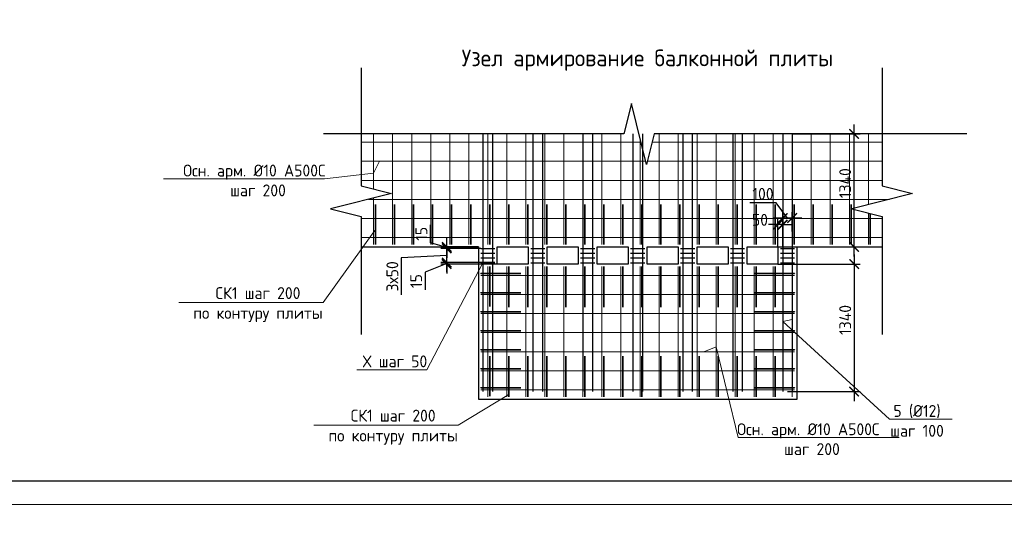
# Model space of a CAD drawing. Header units: millimetres. Extents: x -42044588 to 856694, y -806701 to 941911.
# Tile 191 of 256: x -71205 to -50508, y -300937 to -290042. Entities that reach past the tile are written whole.
import ezdxf
from ezdxf import colors
from ezdxf.entities.mleader import LeaderData, LeaderLine
from ezdxf.math import Vec2, Vec3

# ---------------------------------------------------------------- set-up
doc = ezdxf.new("R2010")
doc.units = ezdxf.units.MM
for name, color, linetype, lineweight in [('RAZMER', 100, 'Continuous', 15), ('Выноски', 20, 'Continuous', 20), ('Перекрытие ж_бетон', 1, 'Continuous', 30), ('подоснова', 151, 'Continuous', 5), ('поз.', 2, 'Continuous', 25), ('РАЗМЕРЫ', 1, 'Continuous', 9), ('Текст', 7, 'Continuous', 25), ('ТОНКИЕ', 7, 'Continuous', 9), ('Узлы', 7, 'Continuous', 0)]:
    doc.layers.add(name, color=color, linetype=linetype, lineweight=lineweight)
doc.layers.add('ТОЛСТЫЕ_ОСНОВНЫЕ', color=6, linetype='Continuous')
doc.styles.add('GOST-2.304_Type-B', font='GOST_Common.ttf')
doc.styles.add('ГОСТ', font='GOST_Common.ttf')
doc.dimstyles.new('СПДС', dxfattribs={"dimscale": 100, "dimtxt": 2.5, "dimasz": 2, "dimexe": 1.25, "dimexo": 0, "dimtad": 1, "dimdec": 0, "dimrnd": 5, "dimtxsty": 'GOST-2.304_Type-B', "dimblk": 'ARCHTICK', "dimcen": 2.5, "dimdle": 2, "dimclrd": 1, "dimclre": 1, "dimclrt": 1, "dimadec": 0, "dimazin": 2, "dimtfac": 0.75, "dimtdec": 0, "dimtmove": 1, "dimatfit": 3, "dimfxl": 0, "dimtolj": 1, "dimarcsym": 0})

# ---------------------------------------------------------------- blocks, each defined once
blk = doc.blocks.new('A$Cd09756da')
at = {"layer": 'Текст', "color": 7, "attachment_point": 1, "style": 'ГОСТ'}
for s, width, heights, insert, char_height in [('\\pi594.35517;{\\fTimes New Roman|b0|i0|c204|p18;\\C256;Строительство жилого комплекса со  встроенными помещениями \\P\\pi1441.86779;общественного-делового, коммерческого назначения и \\P\\pi41.3631;поликлиническим учреждением по адресу: г. Чита, ул. 1-я Коллективная}', 11543.07, [0], (-11741, 4333), 250), ('\\pi389.01406;{\\fTimes New Roman|b0|i0|c204|p18;\\C256;«Жилой дом со встроенными помещениями \\P\\pi641.91601;общественно-делового и коммерческого \\P\\pi302.06381;назначения на первом этаже здания», поз. 3.1\\P}', 7000, [1500], (-12014, 2803), 225)]:
    blk.add_mtext_dynamic_manual_height_columns(s, width=width, gutter_width=12.5, heights=heights, dxfattribs=dict(at, insert=insert, char_height=char_height))
blk = doc.blocks.new('*U6686')
at = {"layer": 'ТОЛСТЫЕ_ОСНОВНЫЕ', "color": 6}
blk.add_lwpolyline([(20, 5), (886, 5), (886, 415), (20, 415)], close=True, dxfattribs=at)
at = {"layer": 'ТОНКИЕ'}
blk.add_lwpolyline([(0, 0), (891, 0), (891, 420), (0, 420)], close=True, dxfattribs=at)
blk = doc.blocks.new('основная сетка узел плиты')
at = {"layer": 'поз.', "linetype": 'Continuous', "elevation": 200}
blk.add_lwpolyline([(52344, -176314), (45774, -176314)], dxfattribs=at)
at = {"layer": 'РАЗМЕРЫ', "color": 9, "true_color": 0xc7c8ca, "elevation": 200}
for points in [[(39875, -176314), (39875, -177473)], [(40275, -176314), (40275, -178639)], [(40675, -176314), (40675, -178639)], [(41075, -176314), (41075, -178639)], [(41475, -176314), (41475, -178639)], [(41875, -176314), (41875, -178639)], [(42275, -176314), (42275, -178639)], [(42675, -176314), (42675, -178639)], [(43075, -176314), (43075, -178639)], [(43475, -176314), (43475, -178639)], [(43875, -176314), (43875, -178639)], [(44275, -176314), (44275, -178639)], [(44675, -176314), (44675, -178639)], [(45075, -176314), (45075, -178639)], [(45875, -176314), (45875, -178639)], [(46275, -176314), (46275, -178639)], [(46675, -176314), (46675, -178639)], [(47075, -176314), (47075, -178639)], [(47475, -176314), (47475, -178639)], [(47875, -176314), (47875, -178639)], [(48275, -176314), (48275, -178639)], [(48675, -176314), (48675, -178639)], [(49075, -176314), (49075, -178639)], [(49475, -176314), (49475, -178639)], [(49875, -176314), (49875, -178639)], [(50275, -176314), (50275, -177800)], [(39611, -176489), (45498, -176489)], [(45475, -176400), (45475, -178639)], [(45730, -176489), (50566, -176489)], [(39611, -176889), (45598, -176889)], [(45630, -176889), (50566, -176889)], [(39611, -177289), (50566, -177289)], [(39765, -177689), (50720, -177689)], [(39875, -177661), (39875, -178639)], [(50275, -177975), (50275, -178639)], [(39611, -178089), (50566, -178089)], [(39611, -178489), (50566, -178489)], [(42275, -179099), (42275, -181839)], [(42675, -179099), (42675, -181839)], [(43075, -179099), (43075, -181839)], [(43475, -179099), (43475, -181839)], [(43875, -179099), (43875, -181839)], [(44275, -179099), (44275, -181839)], [(44675, -179099), (44675, -181839)], [(45075, -179099), (45075, -181839)], [(45475, -179099), (45475, -181839)], [(45875, -179099), (45875, -181839)], [(46275, -179099), (46275, -181839)], [(46675, -179099), (46675, -181839)], [(47075, -179099), (47075, -181839)], [(47475, -179099), (47475, -181839)], [(47875, -179099), (47875, -181839)], [(48275, -179099), (48275, -181839)], [(48675, -179099), (48675, -181839)], [(42126, -179289), (48725, -179289)], [(42126, -179689), (48725, -179689)], [(42126, -180089), (48725, -180089)], [(42126, -180489), (48725, -180489)], [(42126, -180889), (48725, -180889)], [(42126, -181289), (48725, -181289)], [(42126, -181689), (48725, -181689)]]:
    blk.add_lwpolyline(points, dxfattribs=at)
at = {"layer": 'РАЗМЕРЫ', "color": 252, "lineweight": 35, "true_color": 0x939598, "elevation": 200}
for points in [[(39915, -178639), (39915, -178639), (39915, -177799)], [(40315, -178639), (40315, -178639), (40315, -177799)], [(40715, -178639), (40715, -178639), (40715, -177799)], [(41115, -178639), (41115, -178639), (41115, -177799)], [(41515, -178639), (41515, -178639), (41515, -177799)], [(41915, -178639), (41915, -178639), (41915, -177799)], [(42315, -178639), (42315, -178639), (42315, -177799)], [(42715, -178639), (42715, -178639), (42715, -177799)], [(43115, -178639), (43115, -178639), (43115, -177799)], [(43515, -178639), (43515, -178639), (43515, -177799)], [(43915, -178639), (43915, -178639), (43915, -177799)], [(44315, -178639), (44315, -178639), (44315, -177799)], [(44715, -178639), (44715, -178639), (44715, -177799)], [(45115, -178639), (45115, -178639), (45115, -177799)], [(45515, -178639), (45515, -178639), (45515, -177799)], [(45915, -178639), (45915, -178639), (45915, -177799)], [(46315, -178639), (46315, -178639), (46315, -177799)], [(46715, -178639), (46715, -178639), (46715, -177799)], [(47115, -178639), (47115, -178639), (47115, -177799)], [(47515, -178639), (47515, -178639), (47515, -177799)], [(47915, -178639), (47915, -178639), (47915, -177799)], [(48315, -178639), (48315, -178639), (48315, -177799)], [(48715, -178639), (48715, -178639), (48715, -177799)], [(49115, -178639), (49115, -178639), (49115, -177799)], [(49515, -178639), (49515, -178639), (49515, -177799)], [(49915, -178639), (49915, -178639), (49915, -177799)], [(50315, -178639), (50315, -178639), (50315, -177985)], [(42315, -179937), (42315, -179937), (42315, -179097)], [(42715, -179951), (42715, -179951), (42715, -179097)], [(43115, -179951), (43115, -179951), (43115, -179097)], [(43515, -179951), (43515, -179951), (43515, -179097)], [(43915, -179951), (43915, -179951), (43915, -179097)], [(44315, -179951), (44315, -179951), (44315, -179097)], [(44715, -179951), (44715, -179951), (44715, -179097)], [(45115, -179951), (45115, -179951), (45115, -179097)], [(45515, -179951), (45515, -179951), (45515, -179097)], [(45915, -179951), (45915, -179951), (45915, -179097)], [(46315, -179951), (46315, -179951), (46315, -179097)], [(46715, -179951), (46715, -179951), (46715, -179097)], [(47115, -179951), (47115, -179951), (47115, -179097)], [(47515, -179951), (47515, -179951), (47515, -179097)], [(47915, -179951), (47915, -179951), (47915, -179097)], [(48315, -179951), (48315, -179951), (48315, -179097)], [(42128, -179249), (42128, -179249), (42968, -179249)], [(48723, -179249), (48723, -179249), (47883, -179249)], [(42128, -179649), (42128, -179649), (42968, -179649)], [(48723, -179649), (48723, -179649), (47883, -179649)], [(42128, -180049), (42128, -180049), (42968, -180049)], [(48723, -180049), (48723, -180049), (47883, -180049)], [(42128, -180449), (42128, -180449), (42968, -180449)], [(48723, -180449), (48723, -180449), (47883, -180449)], [(42128, -180849), (42128, -180849), (42968, -180849)], [(48723, -180849), (48723, -180849), (47883, -180849)], [(42315, -181824), (42315, -181824), (42315, -180984)], [(42715, -181839), (42715, -181839), (42715, -180984)], [(43115, -181839), (43115, -181839), (43115, -180984)], [(43515, -181839), (43515, -181839), (43515, -180984)], [(43915, -181839), (43915, -181839), (43915, -180984)], [(44315, -181839), (44315, -181839), (44315, -180984)], [(44715, -181839), (44715, -181839), (44715, -180984)], [(45115, -181839), (45115, -181839), (45115, -180984)], [(45515, -181839), (45515, -181839), (45515, -180984)], [(45915, -181839), (45915, -181839), (45915, -180984)], [(46315, -181839), (46315, -181839), (46315, -180984)], [(46715, -181839), (46715, -181839), (46715, -180984)], [(47115, -181839), (47115, -181839), (47115, -180984)], [(47515, -181839), (47515, -181839), (47515, -180984)], [(47915, -181839), (47915, -181839), (47915, -180984)], [(48315, -181839), (48315, -181839), (48315, -180984)], [(42128, -181249), (42128, -181249), (42968, -181249)], [(48723, -181249), (48723, -181249), (47883, -181249)], [(42128, -181649), (42128, -181649), (42968, -181649)], [(48723, -181649), (48723, -181649), (47883, -181649)]]:
    blk.add_lwpolyline(points, dxfattribs=at)
blk = doc.blocks.new('_ArchTick')
at = {"color": 0, "linetype": 'ByBlock', "const_width": 0.15}
blk.add_lwpolyline([(-0.5, -0.5), (0.5, 0.5)], dxfattribs=at)
blk = doc.blocks.new('*D6121')
at = {"layer": 'DEFPOINTS', "color": 0, "transparency": 16777216}
for p in [(-55166, -294209), (-55166, -294492, 0), (-54966, -294492, 0)]:
    blk.add_point(p, dxfattribs=at)
at = {"layer": 'РАЗМЕРЫ', "color": 1, "lineweight": -2, "transparency": 16777216}
for p, q in [((-55306, -293888), (-55856, -293888)), ((-55066, -294209), (-55306, -293888)), ((-55166, -294492), (-55166, -294084)), ((-54966, -294492), (-54966, -294084)), ((-54766, -294209), (-55366, -294209))]:
    blk.add_line(p, q, dxfattribs=at)
at = {"layer": 'РАЗМЕРЫ', "color": 1, "lineweight": -2, "transparency": 16777216, "xscale": 200, "yscale": 200, "zscale": 200, "rotation": 180}
blk.add_blockref('_ArchTick', (-55166, -294209), dxfattribs=at)
at = {"layer": 'РАЗМЕРЫ', "color": 1, "lineweight": -2, "transparency": 16777216, "xscale": 200, "yscale": 200, "zscale": 200}
blk.add_blockref('_ArchTick', (-54966, -294209), dxfattribs=at)
at = {"layer": 'РАЗМЕРЫ', "color": 1, "lineweight": 0, "transparency": 16777216, "insert": (-55581, -293701), "char_height": 250, "attachment_point": 5, "style": 'GOST-2.304_Type-B'}
blk.add_mtext('\\A1;100', dxfattribs=at)
blk = doc.blocks.new('*D6118')
at = {"layer": 'DEFPOINTS', "color": 0, "transparency": 16777216}
for p in [(-54965, -292441, 0), (-53665, -292441), (-55266, -294816, 0)]:
    blk.add_point(p, dxfattribs=at)
at = {"layer": 'РАЗМЕРЫ', "color": 1, "lineweight": -2, "transparency": 16777216}
for p, q in [((-53665, -295016), (-53665, -292241)), ((-54965, -292441), (-53540, -292441)), ((-55266, -294816), (-53540, -294816))]:
    blk.add_line(p, q, dxfattribs=at)
at = {"layer": 'РАЗМЕРЫ', "color": 1, "lineweight": -2, "transparency": 16777216, "xscale": 200, "yscale": 200, "zscale": 200}
for p, rotation in [((-53665, -292441), 90), ((-53665, -294816), 270)]:
    blk.add_blockref('_ArchTick', p, dxfattribs=dict(at, rotation=rotation))
at = {"layer": 'РАЗМЕРЫ', "color": 1, "lineweight": 0, "transparency": 16777216, "insert": (-53853, -293476), "char_height": 250, "attachment_point": 5, "rotation": 90, "style": 'GOST-2.304_Type-B'}
blk.add_mtext('\\A1;1340', dxfattribs=at)
blk = doc.blocks.new('*D6119')
at = {"layer": 'DEFPOINTS', "color": 0, "transparency": 16777216}
for p in [(-55266, -294347), (-55266, -294816, 0), (-55166, -294816, 0)]:
    blk.add_point(p, dxfattribs=at)
at = {"layer": 'РАЗМЕРЫ', "color": 1, "lineweight": -2, "transparency": 16777216}
for p, q in [((-55266, -294816), (-55266, -294222)), ((-55166, -294816), (-55166, -294222)), ((-55266, -294347), (-55466, -294347)), ((-55166, -294347), (-55266, -294347)), ((-55166, -294347), (-54966, -294347))]:
    blk.add_line(p, q, dxfattribs=at)
at = {"layer": 'РАЗМЕРЫ', "color": 1, "lineweight": -2, "transparency": 16777216, "xscale": 200, "yscale": 200, "zscale": 200}
blk.add_blockref('_ArchTick', (-55266, -294347), dxfattribs=at)
at = {"layer": 'РАЗМЕРЫ', "color": 1, "lineweight": -2, "transparency": 16777216, "xscale": 200, "yscale": 200, "zscale": 200, "rotation": 180}
blk.add_blockref('_ArchTick', (-55166, -294347), dxfattribs=at)
at = {"layer": 'РАЗМЕРЫ', "color": 1, "lineweight": 0, "transparency": 16777216, "insert": (-55644, -294247), "char_height": 250, "attachment_point": 5, "style": 'GOST-2.304_Type-B'}
blk.add_mtext('\\A1;50', dxfattribs=at)
blk = doc.blocks.new('*D6120')
at = {"layer": 'DEFPOINTS', "color": 0, "transparency": 16777216}
for p in [(-55266, -295176, 0), (-55066, -297856, 0), (-53665, -297856)]:
    blk.add_point(p, dxfattribs=at)
at = {"layer": 'РАЗМЕРЫ', "color": 1, "lineweight": -2, "transparency": 16777216}
for p, q in [((-53665, -294976), (-53665, -298056)), ((-55266, -295176), (-53540, -295176)), ((-55066, -297856), (-53540, -297856))]:
    blk.add_line(p, q, dxfattribs=at)
at = {"layer": 'РАЗМЕРЫ', "color": 1, "lineweight": -2, "transparency": 16777216, "xscale": 200, "yscale": 200, "zscale": 200}
for p, rotation in [((-53665, -295176), 90), ((-53665, -297856), 270)]:
    blk.add_blockref('_ArchTick', p, dxfattribs=dict(at, rotation=rotation))
at = {"layer": 'РАЗМЕРЫ', "color": 1, "lineweight": 0, "transparency": 16777216, "insert": (-53853, -296350), "char_height": 250, "attachment_point": 5, "rotation": 90, "style": 'GOST-2.304_Type-B'}
blk.add_mtext('\\A1;1340', dxfattribs=at)
blk = doc.blocks.new('_None')
blk = doc.blocks.new('*D6122')
at = {"layer": 'DEFPOINTS', "color": 0, "transparency": 16777216}
for p in [(-62229, -295146), (-61216, -295146, 0), (-61166, -295176, 0)]:
    blk.add_point(p, dxfattribs=at)
at = {"layer": 'РАЗМЕРЫ', "color": 1, "lineweight": -2, "transparency": 16777216}
for p, q in [((-61216, -295146), (-62354, -295146)), ((-62229, -295146), (-62229, -294946)), ((-62229, -295176), (-62229, -295146)), ((-62229, -295176), (-62229, -295146)), ((-62229, -295161), (-62682, -295345)), ((-62682, -295345), (-62682, -295720)), ((-61166, -295176), (-62354, -295176)), ((-62229, -295176), (-62229, -295376))]:
    blk.add_line(p, q, dxfattribs=at)
at = {"layer": 'РАЗМЕРЫ', "color": 1, "lineweight": -2, "transparency": 16777216, "xscale": 200, "yscale": 200, "zscale": 200}
for p, rotation in [((-62229, -295146), 270), ((-62229, -295176), 90)]:
    blk.add_blockref('_ArchTick', p, dxfattribs=dict(at, rotation=rotation))
at = {"layer": 'РАЗМЕРЫ', "color": 1, "lineweight": 0, "transparency": 16777216, "insert": (-62870, -295533), "char_height": 250, "attachment_point": 5, "rotation": 90, "style": 'GOST-2.304_Type-B'}
blk.add_mtext('\\A1;15', dxfattribs=at)
blk = doc.blocks.new('*D6123')
at = {"layer": 'DEFPOINTS', "color": 0, "transparency": 16777216}
for p in [(-62229, -294846), (-61514, -294846, 0), (-61216, -295146, 0)]:
    blk.add_point(p, dxfattribs=at)
at = {"layer": 'РАЗМЕРЫ', "color": 1, "lineweight": -2, "transparency": 16777216}
for p, q in [((-62229, -295346), (-62229, -294646)), ((-61514, -294846), (-62354, -294846)), ((-62229, -294996), (-63185, -295047)), ((-63185, -295047), (-63185, -295822)), ((-61216, -295146), (-62354, -295146))]:
    blk.add_line(p, q, dxfattribs=at)
at = {"layer": 'РАЗМЕРЫ', "color": 1, "lineweight": -2, "transparency": 16777216, "xscale": 200, "yscale": 200, "zscale": 200}
for p, rotation in [((-62229, -294846), 90), ((-62229, -295146), 270)]:
    blk.add_blockref('_ArchTick', p, dxfattribs=dict(at, rotation=rotation))
at = {"layer": 'РАЗМЕРЫ', "color": 1, "lineweight": 0, "transparency": 16777216, "insert": (-63372, -295435), "char_height": 250, "attachment_point": 5, "rotation": 90, "style": 'GOST-2.304_Type-B'}
blk.add_mtext('\\A1;3х50', dxfattribs=at)
blk = doc.blocks.new('*D6124')
at = {"layer": 'DEFPOINTS', "color": 0, "transparency": 16777216}
for p in [(-62229, -294816), (-61564, -294816), (-61514, -294846, 0)]:
    blk.add_point(p, dxfattribs=at)
at = {"layer": 'РАЗМЕРЫ', "color": 1, "lineweight": -2, "transparency": 16777216}
for p, q in [((-62573, -294728), (-62573, -294353)), ((-62229, -294831), (-62573, -294728)), ((-62229, -294816), (-62229, -294616)), ((-61564, -294816), (-62354, -294816)), ((-61514, -294846), (-62354, -294846)), ((-62229, -294846), (-62229, -294816)), ((-62229, -294846), (-62229, -294816)), ((-62229, -294846), (-62229, -295046))]:
    blk.add_line(p, q, dxfattribs=at)
at = {"layer": 'РАЗМЕРЫ', "color": 1, "lineweight": -2, "transparency": 16777216, "xscale": 200, "yscale": 200, "zscale": 200}
for p, rotation in [((-62229, -294816), 270), ((-62229, -294846), 90)]:
    blk.add_blockref('_ArchTick', p, dxfattribs=dict(at, rotation=rotation))
at = {"layer": 'РАЗМЕРЫ', "color": 1, "lineweight": 0, "transparency": 16777216, "insert": (-62761, -294541), "char_height": 250, "attachment_point": 5, "rotation": 90, "style": 'GOST-2.304_Type-B'}
blk.add_mtext('\\A1;15', dxfattribs=at)

msp = doc.modelspace()

# ---------------------------------------------------------------- linework, layer by layer
at = {"layer": 'RAZMER', "lineweight": 30}
for points, elevation in [([(-61466.491, -292441.473), (-61466.66, -297856.476)], 0.249), ([(-61266.491, -292441.473), (-61266.66, -297856.476)], 0.249), ([(-60416.331, -292441.473), (-60416.5, -297856.476)], 0.071), ([(-60216.331, -292441.473), (-60216.5, -297856.476)], 0.071), ([(-59366.544, -292441.473), (-59366.713, -297856.476)], 0.285), ([(-59166.544, -292441.473), (-59166.713, -297856.476)], 0.285), ([(-58316.384, -292441.473), (-58316.554, -297856.476)], 0.107), ([(-58116.384, -292441.473), (-58116.554, -297856.476)], 0.107), ([(-57266.597, -292441.473), (-57266.767, -297856.476)], 0.356), ([(-57066.597, -292441.473), (-57066.767, -297856.476)], 0.356), ([(-56216.624, -292441.473), (-56216.793, -297856.476)], 0.392), ([(-56016.624, -292441.473), (-56016.793, -297856.476)], 0.392), ([(-55165.774, -292441.473), (-55165.944, -297856.476)], 0.285), ([(-54965.774, -292441.473), (-54965.944, -297856.476)], 0.285), ([(-61514.08, -294846.476), (-61215.727, -294846.476)], -0.036), ([(-60463.92, -294846.476), (-60165.567, -294846.476)], -0.214), ([(-58363.974, -294846.475), (-58065.621, -294846.475)], -0.178), ([(-57314.187, -294846.476), (-57015.834, -294846.476)], 0.071), ([(-56264.213, -294846.476), (-55965.86, -294846.476)], 0.107), ([(-61514.08, -294946.476), (-61215.727, -294946.476)], -0.036), ([(-61514.08, -295046.476), (-61215.727, -295046.476)], -0.036), ([(-61514.08, -295146.476), (-61215.727, -295146.476)], -0.036), ([(-60463.92, -294946.476), (-60165.567, -294946.476)], -0.214), ([(-60463.92, -295046.476), (-60165.567, -295046.476)], -0.214), ([(-60463.92, -295146.476), (-60165.567, -295146.476)], -0.214), ([(-58363.974, -294946.475), (-58065.621, -294946.475)], -0.178), ([(-58363.974, -295046.475), (-58065.621, -295046.475)], -0.178), ([(-58363.974, -295146.475), (-58065.621, -295146.475)], -0.178), ([(-57314.187, -294946.476), (-57015.834, -294946.476)], 0.071), ([(-57314.187, -295046.476), (-57015.834, -295046.476)], 0.071), ([(-57314.187, -295146.476), (-57015.834, -295146.476)], 0.071), ([(-56264.213, -294946.476), (-55965.86, -294946.476)], 0.107), ([(-56264.213, -295046.476), (-55965.86, -295046.476)], 0.107), ([(-56264.213, -295146.476), (-55965.86, -295146.476)], 0.107)]:
    msp.add_lwpolyline(points, dxfattribs=dict(at, elevation=elevation))
for points in [[(-59414.133, -294846.476), (-59115.78, -294846.476)], [(-55213.364, -294846.406), (-54915.011, -294846.406)], [(-59414.133, -294946.476), (-59115.78, -294946.476)], [(-59414.133, -295046.476), (-59115.78, -295046.476)], [(-59414.133, -295146.476), (-59115.78, -295146.476)], [(-55213.364, -294946.406), (-54915.011, -294946.406)], [(-55213.364, -295046.406), (-54915.011, -295046.406)], [(-55213.364, -295146.406), (-54915.011, -295146.406)]]:
    msp.add_lwpolyline(points, dxfattribs=at)
at = {"layer": 'Перекрытие ж_бетон'}
msp.add_lwpolyline([(-64029.241, -294816.406), (-61564.08, -294816.406), (-61564.08, -298016.406), (-54865, -298016.406), (-54865.011, -294816.406), (-53074.606, -294816.406)], dxfattribs=at)
for points, elevation in [([(-60515.727, -295176.476), (-61165.727, -295176.476), (-61165.727, -294816.476), (-60515.727, -294816.476)], -0.036), ([(-59465.567, -295176.476), (-60115.567, -295176.476), (-60115.567, -294816.476), (-59465.567, -294816.476)], -0.214), ([(-57365.621, -295176.475), (-58015.621, -295176.475), (-58015.621, -294816.475), (-57365.621, -294816.475)], -0.178), ([(-56315.834, -295176.476), (-56965.834, -295176.476), (-56965.834, -294816.476), (-56315.834, -294816.476)], 0.071), ([(-55265.86, -295176.476), (-55915.86, -295176.476), (-55915.86, -294816.476), (-55265.86, -294816.476)], 0.107)]:
    msp.add_lwpolyline(points, close=True, dxfattribs=dict(at, elevation=elevation))
msp.add_lwpolyline([(-58415.78, -295176.476), (-59065.78, -295176.476), (-59065.78, -294816.476), (-58415.78, -294816.476)], close=True, dxfattribs=at)
at = {"layer": 'поз.', "linetype": 'Continuous'}
for points in [[(-64029.239, -291050.928), (-64029.239, -293534.929)], [(-53074.606, -291050.928), (-53074.606, -293534.929)], [(-58346.619, -291801.473), (-58506.619, -292441.473), (-64822.006, -292441.473)], [(-57866.619, -292441.473), (-58026.619, -293081.473), (-58346.619, -291801.473)], [(-64029.239, -293534.929), (-63389.239, -293694.929), (-64669.239, -294014.929)], [(-53074.606, -293534.929), (-52434.606, -293694.929), (-53714.606, -294014.929)], [(-64669.239, -294014.929), (-64029.239, -294174.929), (-64029.239, -296658.929)], [(-53714.606, -294014.929), (-53074.606, -294174.929), (-53074.606, -296658.929)]]:
    msp.add_lwpolyline(points, dxfattribs=at)

# ---------------------------------------------------------------- block references
at = {"xscale": 100, "yscale": 100, "zscale": 100}
msp.add_blockref('*U6686', (-109039.712, -300229.291), dxfattribs=at)
at = {"lineweight": 50, "ltscale": 100}
msp.add_blockref('A$Cd09756da', (-115050.914, -299315.859), dxfattribs=at)
at = {"layer": 'РАЗМЕРЫ', "lineweight": 35}
msp.add_blockref('основная сетка узел плиты', (-103640.402, -116127.683, -200.089), dxfattribs=at)

# ---------------------------------------------------------------- texts
at = {"layer": 'Выноски', "color": 240, "true_color": 0xed1f24, "insert": (-133538.641, -292687.691), "char_height": 250, "width": 18219.65973, "attachment_point": 1, "style": 'ГОСТ'}
msp.add_mtext('\\pi-500,l500;В выделенной области представлена замененная ( актуальная) версия. Содержание изменения см. в листе разрешения на внесение изменений{\\H1.025x; }', dxfattribs=at)
at = {"layer": 'Текст', "color": 7, "insert": (-127050.914, -297815.859), "char_height": 250, "attachment_point": 1, "style": 'ГОСТ'}
msp.add_mtext_dynamic_manual_height_columns('\\pi3500;\\P\\pi947.53788;Плита на отм. +27,900 (опалубка)', width=7000, gutter_width=12.5, heights=[1500], dxfattribs=at)
at = {"layer": 'Узлы', "color": 80, "linetype": 'Continuous', "lineweight": 0, "insert": (-58078.88, -290892.634, -400.178), "char_height": 350, "width": 10464.96038, "attachment_point": 5, "style": 'GOST-2.304_Type-B'}
msp.add_mtext('\\pi136.85;Узел армирование балконной плиты', dxfattribs=at)

# ---------------------------------------------------------------- dimensions: what is measured, and where the dimension line sits
at = {"layer": 'РАЗМЕРЫ', "lineweight": 0}
for base, p1, p2, text, picture, middle in [((-53665.473, -292441.473, -0.071), (-55265.86, -294816.476, 0.285), (-54965.011, -292441.473), '1340', '*D6118', (-53665.473, -293476.476, -0.071)), ((-62229.273, -294846.476), (-61215.727, -295146.476, -0.036), (-61514.08, -294846.476, -0.036), '3х50', '*D6123', (-63184.647, -295109.777))]:
    dim = msp.add_linear_dim(base=base, p1=p1, p2=p2, angle=90, text=text, dimstyle='СПДС', override={"dimlfac": 0.5, "dimrnd": 5}, dxfattribs=at)
    dim.commit()
    dim.dimension.update_dxf_attribs({"geometry": picture, "text_midpoint": middle, "dimtype": 160})
for base, p1, p2, picture, middle in [((-55165.839, -294209.297, 0.107), (-54965.839, -294491.681, 0.285), (-55165.839, -294491.674, 0.285), '*D6121', (-55368.769, -293888.45, 0.107)), ((-55265.86, -294346.721, 0.249), (-55165.849, -294816.476, 0.107), (-55265.86, -294816.476, 0.107), '*D6119', (-55643.588, -294434.604, 0.249))]:
    dim = msp.add_linear_dim(base=base, p1=p1, p2=p2, dimstyle='СПДС', override={"dimlfac": 0.5, "dimrnd": 5}, dxfattribs=at)
    dim.commit()
    dim.dimension.update_dxf_attribs({"geometry": picture, "text_midpoint": middle, "dimtype": 160})
dim = msp.add_linear_dim(base=(-62229.273, -294816.406), p1=(-61514.08, -294846.476, -0.036), p2=(-61564.08, -294816.406), angle=90, dimstyle='СПДС', override={"dimlfac": 0.5, "dimrnd": 5}, dxfattribs=at)
dim.commit()
dim.dimension.update_dxf_attribs({"geometry": '*D6124', "text_midpoint": (-62760.523, -294665.816)})
for base, p1, p2, angle, picture, middle in [((-62229.273, -295146.476), (-61165.727, -295176.476, -0.036), (-61215.727, -295146.476, -0.036), 90, '*D6122', (-62682.001, -295407.544)), ((-53665.473, -297856.476, 0.107), (-55265.86, -295176.476, 0.463), (-55065.753, -297856.476, 0.463), 270, '*D6120', (-53665.473, -296349.606, 0.107))]:
    dim = msp.add_linear_dim(base=base, p1=p1, p2=p2, angle=angle, dimstyle='СПДС', override={"dimlfac": 0.5, "dimrnd": 5}, dxfattribs=at)
    dim.commit()
    dim.dimension.update_dxf_attribs({"geometry": picture, "text_midpoint": middle, "dimtype": 160})

# ---------------------------------------------------------------- leaders
at = {"layer": 'подоснова', "color": 2, "ltscale": 0.3}
ml = msp.add_multileader_mtext('Standard', dxfattribs=at)
ml.set_content('Осн. арм. %%C10 А500С\\P шаг 200', color=2, style='GOST-2.304_Type-B')
ml.set_leader_properties(color=256, linetype='ByLayer', lineweight=15)
ml.set_arrow_properties(name='NONE')
ml.build(insert=Vec2(0, 0))
ml.multileader.update_dxf_attribs({"text_left_attachment_type": 6, "text_right_attachment_type": 6, "dogleg_length": 0.1, "arrow_head_size": 18})
ctx = ml.context
ctx.base_point, ctx.char_height, ctx.arrow_head_size, ctx.landing_gap_size, ctx.plane_origin = Vec3(-67745.369, -293386.272, -200.089), 250, 18, 20, Vec3(-71903.74, -289177.852, -200.089)
ctx.left_attachment, ctx.right_attachment, ctx.text_align_type = 6, 6, 1
notes = []
notes.append((ctx, [(1, (1, 1, 0), (-64798.45, -293386.272, -200.089), (-1, 0), 0.1, [(1, [(-63643.747, -293016.406, -200.089), (-63765.011, -293268.209, -200.089)], 0, [])])]))
ctx.mtext.insert, ctx.mtext.alignment, ctx.mtext.flow_direction = Vec3(-66271.959, -293086.272, -200.089), 2, 5
ml = msp.add_multileader_mtext('Standard', dxfattribs=at)
ml.set_content('СК1 шаг 200 \\Pпо контуру плиты', color=2, style='GOST-2.304_Type-B')
ml.set_leader_properties(color=256, linetype='ByLayer', lineweight=15)
ml.set_arrow_properties(name='NONE')
ml.build(insert=Vec2(0, 0))
ml.multileader.update_dxf_attribs({"text_left_attachment_type": 6, "text_right_attachment_type": 6, "dogleg_length": 0.1, "arrow_head_size": 18})
ctx = ml.context
ctx.base_point, ctx.char_height, ctx.arrow_head_size, ctx.landing_gap_size, ctx.plane_origin = Vec3(-67564.604, -295985.373), 250, 18, 20, Vec3(-71933.581, -291776.953)
ctx.left_attachment, ctx.right_attachment, ctx.text_align_type = 6, 6, 1
notes.append((ctx, [(1, (1, 1, 0), (-64828.292, -295985.373), (-1, 0), 0.1, [(0, [(-63725.011, -294449.65)], 0, [])])]))
ctx.mtext.insert, ctx.mtext.alignment, ctx.mtext.flow_direction = Vec3(-66196.498, -295660.373), 2, 5
ml = msp.add_multileader_mtext('Standard', dxfattribs=at)
ml.set_content('Х шаг 50 ', color=2, style='GOST-2.304_Type-B')
ml.set_leader_properties(color=256, linetype='ByLayer', lineweight=15)
ml.set_arrow_properties(name='NONE')
ml.build(insert=Vec2(0, 0))
ml.multileader.update_dxf_attribs({"text_left_attachment_type": 6, "text_right_attachment_type": 6, "dogleg_length": 0.1, "arrow_head_size": 18})
ctx = ml.context
ctx.base_point, ctx.char_height, ctx.arrow_head_size, ctx.landing_gap_size, ctx.plane_origin = Vec3(-63984.363, -297395.395, 0.249), 250, 18, 20, Vec3(-69675.146, -292476.277, 0.249)
ctx.left_attachment, ctx.right_attachment, ctx.text_align_type = 6, 6, 1
notes.append((ctx, [(1, (1, 1, 0), (-62648.051, -297395.395, 0.249), (-1, 0), 0.1, [(0, [(-61466.575, -295148.974, 0.249)], 0, [])])]))
ctx.mtext.insert, ctx.mtext.alignment, ctx.mtext.flow_direction = Vec3(-63316.257, -297095.395, 0.249), 2, 5
ml = msp.add_multileader_mtext('Standard', dxfattribs=at)
ml.set_content('5 (%%C12)\\Pшаг 100', color=2, style='GOST-2.304_Type-B')
ml.set_leader_properties(color=256, linetype='ByLayer', lineweight=15)
ml.set_arrow_properties(name='NONE')
ml.build(insert=Vec2(0, 0))
ml.multileader.update_dxf_attribs({"text_left_attachment_type": 6, "text_right_attachment_type": 6, "dogleg_length": 0.1, "arrow_head_size": 18})
ctx = ml.context
ctx.base_point, ctx.char_height, ctx.arrow_head_size, ctx.landing_gap_size, ctx.plane_origin = Vec3(-52918.01, -298436.728, 359.911), 250, 18, 20, Vec3(-59066.224, -293328.434, 359.911)
ctx.left_attachment, ctx.right_attachment, ctx.text_align_type = 6, 6, 1
notes.append((ctx, [(0, (1, 1, 0), (-52918.11, -298436.728, 359.911), (1, 0), 0.1, [(1, [(-54965.897, -296339.323, 359.911), (-55165.898, -296384.024, 359.911)], 0, [])])]))
ctx.mtext.insert, ctx.mtext.alignment, ctx.mtext.flow_direction = Vec3(-52342.707, -298136.728, 359.911), 2, 5
ml = msp.add_multileader_mtext('Standard', dxfattribs=at)
ml.set_content('Осн. арм. %%C10 А500С\\P шаг 200', color=2, style='GOST-2.304_Type-B')
ml.set_leader_properties(color=256, linetype='ByLayer', lineweight=15)
ml.set_arrow_properties(name='NONE')
ml.build(insert=Vec2(0, 0))
ml.multileader.update_dxf_attribs({"text_left_attachment_type": 6, "text_right_attachment_type": 6, "dogleg_length": 0.1, "arrow_head_size": 18})
ctx = ml.context
ctx.base_point, ctx.char_height, ctx.arrow_head_size, ctx.landing_gap_size, ctx.plane_origin = Vec3(-56100.31, -298821.575, -200.089), 250, 18, 20, Vec3(-63411.828, -294943.8, -200.089)
ctx.left_attachment, ctx.right_attachment, ctx.text_align_type = 6, 6, 1
notes.append((ctx, [(0, (1, 1, 0), (-56100.41, -298821.575, -200.089), (1, 0), 0.1, [(1, [(-56825.293, -297016.406, -200.089), (-56565.011, -296914.163, -200.089)], 0, [])])]))
ctx.mtext.insert, ctx.mtext.alignment, ctx.mtext.flow_direction = Vec3(-54626.901, -298521.575, -200.089), 2, 5
ml = msp.add_multileader_mtext('Standard', dxfattribs=at)
ml.set_content('СК1 шаг 200 \\Pпо контуру плиты', color=2, style='GOST-2.304_Type-B')
ml.set_leader_properties(color=256, linetype='ByLayer', lineweight=15)
ml.set_arrow_properties(name='NONE')
ml.build(insert=Vec2(0, 0))
ml.multileader.update_dxf_attribs({"text_left_attachment_type": 6, "text_right_attachment_type": 6, "dogleg_length": 0.1, "arrow_head_size": 18})
ctx = ml.context
ctx.base_point, ctx.char_height, ctx.arrow_head_size, ctx.landing_gap_size, ctx.plane_origin = Vec3(-64723.09, -298560.026, -200.089), 250, 18, 20, Vec3(-69133.581, -295242.233, -200.089)
ctx.left_attachment, ctx.right_attachment, ctx.text_align_type = 6, 6, 1
notes.append((ctx, [(1, (1, 1, 0), (-61986.778, -298560.026, -200.089), (-1, 0), 0.1, [(0, [(-60925.011, -297914.93, -200.089)], 0, [])])]))
ctx.mtext.insert, ctx.mtext.alignment, ctx.mtext.flow_direction = Vec3(-63354.984, -298235.026, -200.089), 2, 5
for ctx, leaders in notes:
    for number, flags, end, landing, length, lines in leaders:
        leader = LeaderData()
        leader.index, (leader.has_last_leader_line, leader.has_dogleg_vector, leader.attachment_direction) = number, flags
        leader.last_leader_point, leader.dogleg_vector, leader.dogleg_length = Vec3(end), Vec3(landing), length
        for number, points, colour, breaks in lines:
            line = LeaderLine()
            line.index, line.vertices, line.color, line.breaks = number, Vec3.list(points), colors.encode_raw_color(colour), breaks
            leader.lines.append(line)
        ctx.leaders.append(leader)

doc.saveas('drawing.dxf')
